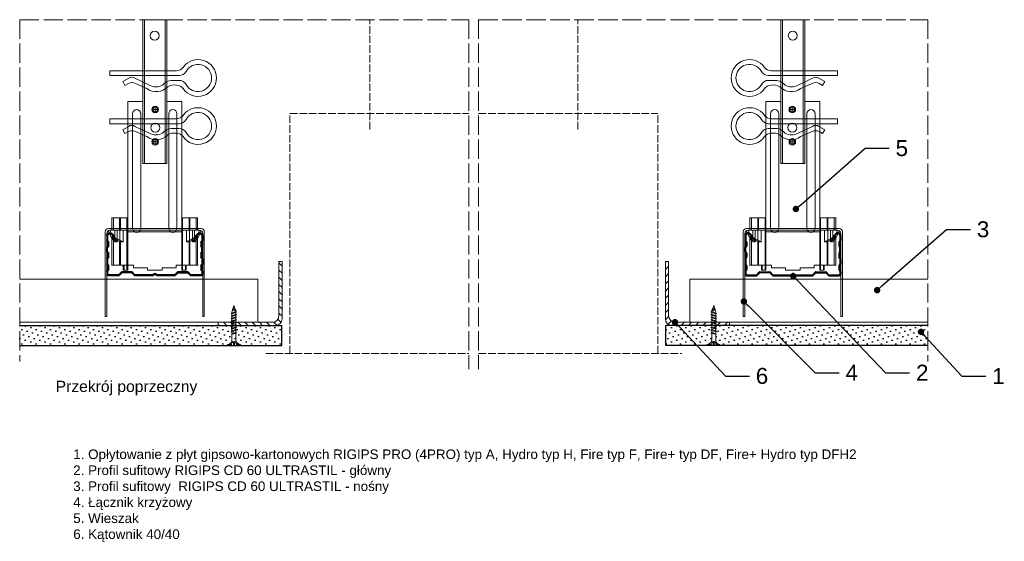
# Model space of a CAD drawing. Header units: millimetres. Extents: x 1098 to 2737, y 945 to 1630.
# Tile 2 of 2: x 2122 to 2737, y 945 to 1271. Entities that reach past the tile are written whole.
import ezdxf
from ezdxf import colors
from ezdxf.entities.mleader import LeaderData, LeaderLine
from ezdxf.math import Vec2, Vec3

# ---------------------------------------------------------------- set-up
doc = ezdxf.new("R2010")
doc.units = ezdxf.units.MM
doc.linetypes.add('ACAD_ISO02W100', pattern=[15, 12, -3])
for name, color, linetype, lineweight in [('_RIGIPS AKCESORIA', 7, 'Continuous', 18), ('_RIGIPS G-K', 7, 'Continuous', 25), ('_RIGIPS PROFIL', 7, 'Continuous', 18), ('KRESKOWANIE', 7, 'Continuous', 9), ('PRZERYWANA', 7, 'ACAD_ISO02W100', 9)]:
    doc.layers.add(name, color=color, linetype=linetype, lineweight=lineweight)
doc.styles.get("Standard").update_dxf_attribs({"font": 'arial.ttf'})

# ---------------------------------------------------------------- blocks, each defined once
blk = doc.blocks.new('TN 25')
at = {"layer": '_RIGIPS AKCESORIA'}
for p, q in [((0, -0.84), (0, 7.16)), ((0, 7.16), (0.46, 7.16)), ((0.46, 7.16), (0.46, 4.78)), ((0.46, 4.78), (0, 4.78)), ((0, 3.5), (1.77, 3.5)), ((0, 2.83), (1.77, 2.83)), ((0.46, 1.64), (0, 1.64)), ((0.46, -0.84), (0.46, 1.64)), ((1.77, 3.5), (1.77, 4.2)), ((1.77, 2.83), (1.77, 2.18)), ((3.02, 4.46), (8.47, 4.46)), ((7.49, 2.01), (3.55, 2.01)), ((7.12, 4.46), (7.12, 3.18)), ((8.03, 2.01), (7.12, 4.46)), ((7.12, 3.18), (7.65, 1.53)), ((7.65, 1.53), (8.03, 2.01)), ((9.41, 2.01), (8.03, 2.01)), ((8.47, 4.46), (8.79, 5)), ((9.61, 1.51), (8.47, 4.46)), ((8.79, 5), (9.93, 2.01)), ((9, 4.46), (10.1, 4.46)), ((9.93, 2.01), (9.61, 1.51)), ((11.04, 2.01), (9.93, 2.01)), ((10.1, 4.46), (10.41, 5)), ((11.23, 1.51), (10.1, 4.46)), ((10.41, 5), (11.56, 2.01)), ((10.62, 4.46), (11.67, 4.46)), ((11.56, 2.01), (11.23, 1.51)), ((12.61, 2.01), (11.56, 2.01)), ((11.67, 4.46), (11.99, 5)), ((12.81, 1.51), (11.67, 4.46)), ((11.99, 5), (13.14, 2.01)), ((12.2, 4.46), (13.21, 4.46)), ((13.14, 2.01), (12.81, 1.51)), ((14.15, 2.01), (13.14, 2.01)), ((13.21, 4.46), (13.52, 5)), ((14.34, 1.51), (13.21, 4.46)), ((13.52, 5), (14.67, 2.01)), ((13.73, 4.46), (14.8, 4.46)), ((14.67, 2.01), (14.34, 1.51)), ((15.74, 2.01), (14.67, 2.01)), ((14.8, 4.46), (15.12, 5)), ((15.94, 1.51), (14.8, 4.46)), ((15.12, 5), (16.26, 2.01)), ((15.33, 4.46), (16.42, 4.46)), ((16.26, 2.01), (15.94, 1.51)), ((17.36, 2.01), (16.26, 2.01)), ((16.42, 4.46), (16.73, 5)), ((17.55, 1.51), (16.42, 4.46)), ((16.73, 5), (17.88, 2.01)), ((16.94, 4.46), (17.99, 4.46)), ((17.88, 2.01), (17.55, 1.51)), ((18.93, 2.01), (17.88, 2.01)), ((17.99, 4.46), (18.31, 5)), ((19.13, 1.51), (17.99, 4.46)), ((18.31, 5), (19.45, 2.01)), ((18.52, 4.46), (19.68, 4.46)), ((19.45, 2.01), (19.13, 1.51)), ((19.45, 2.01), (20.62, 2.01)), ((19.68, 4.46), (20, 5)), ((20.82, 1.51), (19.68, 4.46)), ((20, 5), (21.14, 2.01)), ((20.21, 4.46), (20.7, 4.46)), ((20.7, 4.46), (22.28, 3.98)), ((21.14, 2.01), (20.82, 1.51)), ((21.14, 2.01), (21.81, 2.12)), ((21.85, 1.83), (21.67, 3.28)), ((21.67, 3.28), (22.14, 2.4)), ((22.14, 2.4), (21.85, 1.83)), ((22.7, 2.36), (22.14, 2.4)), ((22.28, 3.98), (22.56, 4.37)), ((22.7, 2.36), (22.28, 3.98)), ((22.56, 4.37), (23.03, 2.71)), ((23.03, 2.71), (22.7, 2.36)), ((22.71, 3.85), (25, 3.24)), ((25, 3.24), (23.03, 2.71)), ((0, -0.84), (0.46, -0.84))]:
    blk.add_line(p, q, dxfattribs=at)
for centre, major_axis, ratio, start_param, end_param in [((3.09, 7.67), (0.17, 3.2), 0.826134, 1.773653, 3.180586), ((-0.04, 0.9), (0, 3.93), 0.848176, -0.720942, -0.151112), ((3.37, -1.57), (0.28, 3.57), 0.832181, 0.035984, 1.430787), ((-2.73, 15.91), (0, 14.76), 0.848176, 3.399396, 3.475072), ((0.59, 4.62), (0, 2.81), 0.848176, 3.475072, 3.862535), ((1.66, 3.18), (0, 0.895), 0.848176, -1.552777, -0.720942), ((1.66, 3.18), (0, 0.895), 0.848176, 3.862535, 4.730408)]:
    blk.add_ellipse(centre, major_axis=major_axis, ratio=ratio, start_param=start_param, end_param=end_param, dxfattribs=at)
blk = doc.blocks.new('CD 60 ULTRASTIL')
h = blk.add_hatch()
h.set_pattern_fill('ANSI31', color=256, scale=0.3, style=0)
h.paths.add_polyline_path([(542.88, 684.5, -0.302776), (543.49, 684.5), (544.54, 683.79, 0.148069), (544.85, 683.7), (555.42, 683.7, 0.198912), (555.81, 683.86), (557.38, 685.44, -0.198912), (557.77, 685.6), (563.59, 685.6, -0.198912), (563.98, 685.44), (565.55, 683.86, 0.198912), (565.94, 683.7), (572.18, 683.7, 0.414214), (573.18, 684.7), (573.18, 686.74, 0.198912), (573.02, 687.12), (572.74, 687.4, -0.198912), (572.58, 687.79), (572.58, 689.87, -0.198912), (572.74, 690.26), (573.02, 690.54, 0.198912), (573.18, 690.93), (573.18, 694.47, 0.198912), (573.02, 694.86), (572.74, 695.14, -0.198912), (572.58, 695.53), (572.58, 697.61, -0.198912), (572.74, 698), (573.02, 698.28, 0.198912), (573.18, 698.67), (573.18, 701.47, 0.198912), (573.02, 701.86), (572.74, 702.14, -0.198912), (572.58, 702.53), (572.58, 704.61, -0.198912), (572.74, 705), (573.02, 705.28, 0.198912), (573.18, 705.67), (573.18, 708.9, 0.666128), (570.12, 710.18), (568.55, 708.63), (568.93, 708.24), (570.5, 709.79, -0.666128), (572.63, 708.9), (572.63, 705.9, -0.198912), (572.47, 705.51), (572.19, 705.23, 0.198912), (572.03, 704.84), (572.03, 702.3, 0.198912), (572.19, 701.91), (572.47, 701.63, -0.198912), (572.63, 701.25), (572.63, 698.9, -0.198912), (572.47, 698.51), (572.19, 698.23, 0.198912), (572.03, 697.84), (572.03, 695.3, 0.198912), (572.19, 694.91), (572.47, 694.63, -0.198912), (572.63, 694.25), (572.63, 691.16, -0.198912), (572.47, 690.77), (572.19, 690.49, 0.198912), (572.03, 690.1), (572.03, 687.56, 0.198912), (572.19, 687.17), (572.47, 686.9, -0.198912), (572.63, 686.51), (572.63, 684.7, -0.414214), (572.18, 684.25), (566.17, 684.25, -0.198912), (565.78, 684.41), (564.2, 685.99, 0.198912), (563.82, 686.15), (557.55, 686.15, 0.198912), (557.16, 685.99), (555.58, 684.41, -0.198912), (555.19, 684.25), (545.01, 684.25, -0.148069), (544.71, 684.34), (543.49, 685.16, 0.302776), (542.88, 685.16), (541.65, 684.34, -0.148069), (541.35, 684.25), (531.17, 684.25, -0.198912), (530.78, 684.41), (529.2, 685.99, 0.198912), (528.82, 686.15), (522.55, 686.15, 0.198912), (522.16, 685.99), (520.58, 684.41, -0.198912), (520.19, 684.25), (514.18, 684.25, -0.414214), (513.73, 684.7), (513.73, 686.51, -0.198912), (513.89, 686.9), (514.17, 687.17, 0.198912), (514.33, 687.56), (514.33, 690.1, 0.198912), (514.17, 690.49), (513.89, 690.77, -0.198912), (513.73, 691.16), (513.73, 694.25, -0.198912), (513.89, 694.63), (514.17, 694.91, 0.198912), (514.33, 695.3), (514.33, 697.84, 0.198912), (514.17, 698.23), (513.89, 698.51, -0.198912), (513.73, 698.9), (513.73, 701.25, -0.198912), (513.89, 701.63), (514.17, 701.91, 0.198912), (514.33, 702.3), (514.33, 704.84, 0.198912), (514.17, 705.23), (513.89, 705.51, -0.198912), (513.73, 705.9), (513.73, 708.9, -0.666128), (515.86, 709.79), (517.43, 708.24), (517.81, 708.63), (516.25, 710.18, 0.666128), (513.18, 708.9), (513.18, 705.67, 0.198912), (513.34, 705.28), (513.62, 705, -0.198912), (513.78, 704.61), (513.78, 702.53, -0.198912), (513.62, 702.14), (513.34, 701.86, 0.198912), (513.18, 701.47), (513.18, 698.67, 0.198912), (513.34, 698.28), (513.62, 698, -0.198912), (513.78, 697.61), (513.78, 695.53, -0.198912), (513.62, 695.14), (513.34, 694.86, 0.198912), (513.18, 694.47), (513.18, 690.93, 0.198912), (513.34, 690.54), (513.62, 690.26, -0.198912), (513.78, 689.87), (513.78, 687.79, -0.198912), (513.62, 687.4), (513.34, 687.12, 0.198912), (513.18, 686.74), (513.18, 684.7, 0.414214), (514.18, 683.7), (520.42, 683.7, 0.198912), (520.81, 683.86), (522.38, 685.44, -0.198912), (522.77, 685.6), (528.59, 685.6, -0.198912), (528.98, 685.44), (530.55, 683.86, 0.198912), (530.94, 683.7), (541.51, 683.7, 0.148069), (541.82, 683.79)])
for p, q in [((513.18, 708.9), (513.18, 705.67)), ((513.73, 708.9), (513.73, 705.9)), ((515.86, 709.79), (517.43, 708.24)), ((516.25, 710.18), (517.81, 708.63)), ((517.43, 708.24), (517.81, 708.63)), ((570.12, 710.18), (568.55, 708.63)), ((568.93, 708.24), (568.55, 708.63)), ((570.5, 709.79), (568.93, 708.24)), ((572.63, 708.9), (572.63, 705.9)), ((573.18, 708.9), (573.18, 705.67)), ((513.34, 705.28), (513.62, 705)), ((513.34, 701.86), (513.62, 702.14)), ((513.78, 704.61), (513.78, 702.53)), ((513.89, 705.51), (514.17, 705.23)), ((514.33, 704.84), (514.33, 702.3)), ((572.03, 704.84), (572.03, 702.3)), ((572.47, 705.51), (572.19, 705.23)), ((572.58, 704.61), (572.58, 702.53)), ((573.02, 705.28), (572.74, 705)), ((573.02, 701.86), (572.74, 702.14)), ((513.18, 698.67), (513.18, 701.47)), ((513.34, 698.28), (513.62, 698)), ((513.73, 698.9), (513.73, 701.25)), ((513.78, 697.61), (513.78, 695.53)), ((513.89, 701.63), (514.17, 701.91)), ((513.89, 698.51), (514.17, 698.23)), ((514.33, 697.84), (514.33, 695.3)), ((572.03, 697.84), (572.03, 695.3)), ((572.47, 701.63), (572.19, 701.91)), ((572.47, 698.51), (572.19, 698.23)), ((572.58, 697.61), (572.58, 695.53)), ((572.63, 698.9), (572.63, 701.25)), ((573.02, 698.28), (572.74, 698)), ((573.18, 698.67), (573.18, 701.47)), ((513.18, 694.47), (513.18, 690.93)), ((513.34, 694.86), (513.62, 695.14)), ((513.34, 690.54), (513.62, 690.26)), ((513.73, 694.25), (513.73, 691.16)), ((513.78, 689.87), (513.78, 687.79)), ((513.89, 694.63), (514.17, 694.91)), ((513.89, 690.77), (514.17, 690.49)), ((514.33, 690.1), (514.33, 687.56)), ((572.03, 690.1), (572.03, 687.56)), ((572.47, 694.63), (572.19, 694.91)), ((572.47, 690.77), (572.19, 690.49)), ((572.58, 689.87), (572.58, 687.79)), ((572.63, 694.25), (572.63, 691.16)), ((573.02, 694.86), (572.74, 695.14)), ((573.02, 690.54), (572.74, 690.26)), ((573.18, 694.47), (573.18, 690.93)), ((513.18, 686.74), (513.18, 684.7)), ((513.34, 687.12), (513.62, 687.4)), ((513.73, 686.51), (513.73, 684.7)), ((513.89, 686.9), (514.17, 687.17)), ((514.18, 684.25), (520.19, 684.25)), ((514.18, 683.7), (520.42, 683.7)), ((520.58, 684.41), (522.16, 685.99)), ((520.81, 683.86), (522.38, 685.44)), ((522.55, 686.15), (528.82, 686.15)), ((528.59, 685.6), (522.77, 685.6)), ((530.55, 683.86), (528.98, 685.44)), ((530.78, 684.41), (529.2, 685.99)), ((530.94, 683.7), (541.51, 683.7)), ((531.17, 684.25), (541.35, 684.25)), ((541.65, 684.34), (542.88, 685.16)), ((541.82, 683.79), (542.88, 684.5)), ((544.71, 684.34), (543.49, 685.16)), ((544.54, 683.79), (543.49, 684.5)), ((544.85, 683.7), (555.42, 683.7)), ((545.01, 684.25), (555.19, 684.25)), ((555.58, 684.41), (557.16, 685.99)), ((555.81, 683.86), (557.38, 685.44)), ((557.55, 686.15), (563.82, 686.15)), ((557.77, 685.6), (563.59, 685.6)), ((565.55, 683.86), (563.98, 685.44)), ((565.78, 684.41), (564.2, 685.99)), ((565.94, 683.7), (572.18, 683.7)), ((566.17, 684.25), (572.18, 684.25)), ((572.47, 686.9), (572.19, 687.17)), ((572.63, 686.51), (572.63, 684.7)), ((573.02, 687.12), (572.74, 687.4)), ((573.18, 686.74), (573.18, 684.7))]:
    blk.add_line(p, q)
for centre, radius, start, end in [((514.98, 708.9), 1.8, 45.32514, 180), ((514.98, 708.9), 1.25, 45.32514, 180), ((571.38, 708.9), 1.8, 360, 134.67486), ((571.38, 708.9), 1.25, 360, 134.67486), ((513.73, 705.67), 0.55, 180, 225), ((513.23, 704.61), 0.55, 0, 45), ((513.23, 702.53), 0.55, 315, 0), ((514.28, 705.9), 0.55, 180, 225), ((513.78, 704.84), 0.55, 0, 45), ((513.78, 702.3), 0.55, 315, 0), ((572.58, 704.84), 0.55, 135, 180), ((572.58, 702.3), 0.55, 180, 225), ((572.08, 705.9), 0.55, 315, 0), ((573.13, 704.61), 0.55, 135, 180), ((573.13, 702.53), 0.55, 180, 225), ((572.63, 705.67), 0.55, 315, 0), ((513.73, 701.47), 0.55, 135, 180), ((513.73, 698.67), 0.55, 180, 225), ((513.23, 697.61), 0.55, 360, 45), ((514.28, 701.25), 0.55, 135, 180), ((514.28, 698.9), 0.55, 180, 225), ((513.78, 697.84), 0.55, 0, 45), ((572.58, 697.84), 0.55, 135, 180), ((572.08, 701.25), 0.55, 0, 45), ((572.08, 698.9), 0.55, 315, 0), ((573.13, 697.61), 0.55, 135, 180), ((572.63, 701.47), 0.55, 0, 45), ((572.63, 698.67), 0.55, 315, 0), ((513.73, 694.47), 0.55, 135, 180), ((513.73, 690.93), 0.55, 180, 225), ((513.23, 695.53), 0.55, 315, 0), ((513.23, 689.87), 0.55, 0, 45), ((514.28, 694.25), 0.55, 135, 180), ((514.28, 691.16), 0.55, 180, 225), ((513.78, 695.3), 0.55, 315, 0), ((513.78, 690.1), 0.55, 360, 45), ((572.58, 695.3), 0.55, 180, 225), ((572.58, 690.1), 0.55, 135, 180), ((572.08, 694.25), 0.55, 0, 45), ((572.08, 691.16), 0.55, 315, 0), ((573.13, 695.53), 0.55, 180, 225), ((573.13, 689.87), 0.55, 135, 180), ((572.63, 694.47), 0.55, 0, 45), ((572.63, 690.93), 0.55, 315, 0), ((513.73, 686.74), 0.55, 135, 180), ((514.18, 684.7), 1, 180, 270), ((513.23, 687.79), 0.55, 315, 0), ((514.28, 686.51), 0.55, 135, 180), ((514.18, 684.7), 0.45, 180, 270), ((513.78, 687.56), 0.55, 315, 360), ((520.19, 684.8), 0.55, 270, 315), ((520.42, 684.25), 0.55, 270, 315), ((522.55, 685.6), 0.55, 90, 135), ((522.77, 685.05), 0.55, 90, 135), ((528.59, 685.05), 0.55, 45, 90), ((528.82, 685.6), 0.55, 45, 90), ((530.94, 684.25), 0.55, 225, 270), ((531.17, 684.8), 0.55, 225, 270), ((541.35, 684.8), 0.55, 270, 303.69007), ((541.51, 684.25), 0.55, 270, 303.69007), ((543.18, 684.7), 0.55, 56.30993, 123.69007), ((543.18, 684.04), 0.55, 56.30993, 123.69007), ((544.85, 684.25), 0.55, 236.30993, 270), ((545.01, 684.8), 0.55, 236.30993, 270), ((555.19, 684.8), 0.55, 270, 315), ((555.42, 684.25), 0.55, 270, 315), ((557.55, 685.6), 0.55, 90, 135), ((557.77, 685.05), 0.55, 90, 135), ((563.59, 685.05), 0.55, 45, 90), ((563.82, 685.6), 0.55, 45, 90), ((565.94, 684.25), 0.55, 225, 270), ((566.17, 684.8), 0.55, 225, 270), ((572.58, 687.56), 0.55, 180, 225), ((572.18, 684.7), 1, 270, 0), ((572.18, 684.7), 1, 270, 360), ((572.18, 684.7), 0.45, 270, 360), ((572.08, 686.51), 0.55, 360, 45), ((573.13, 687.79), 0.55, 180, 225), ((572.63, 686.74), 0.55, 360, 45)]:
    blk.add_arc(centre, radius, start, end)
blk = doc.blocks.new('wieszak noniuszowy widok')
for p, q in [((367.75, 93.63), (382.75, 93.63)), ((367.75, 3.63), (367.75, 93.63)), ((368.75, 3.63), (368.75, 93.63)), ((381.75, 3.63), (381.75, 93.63)), ((382.75, 3.63), (382.75, 93.63)), ((367.75, 42.47), (358.34, 42.47)), ((358.34, -30.29), (358.34, 42.47)), ((372.87, 37.38), (376.99, 37.38)), ((374.93, 39.42), (374.93, 35.32)), ((392.15, 42.47), (382.75, 42.47)), ((392.15, 42.47), (392.15, -30.29)), ((392.15, 42.47), (392.15, -30.29)), ((361.34, -36.95), (361.34, 34.79)), ((361.34, 34.79), (361.34, -36.95)), ((366.47, 34.79), (366.47, -36.95)), ((366.47, -36.95), (366.47, 34.79)), ((384.02, -36.95), (384.02, 34.79)), ((384.02, 34.79), (384.02, -36.95)), ((389.14, 34.79), (389.14, -36.95)), ((389.14, 34.79), (389.14, -36.95)), ((374.93, 19.27), (374.93, 15.17)), ((372.87, 17.23), (376.99, 17.23)), ((367.75, 3.63), (382.75, 3.63)), ((348.22, -30.29), (358.37, -30.29)), ((348.44, -30.29), (348.44, -38.17)), ((349.43, -30.29), (349.43, -38.17)), ((353.28, -30.29), (353.28, -38.17)), ((353.8, -30.29), (353.8, -38.17)), ((357.85, -30.29), (357.85, -63.08)), ((358.37, -30.29), (358.37, -63.08)), ((392.13, -30.29), (392.13, -63.08)), ((392.15, -30.29), (392.15, -60.01)), ((392.15, -30.29), (392.15, -60.01)), ((402.37, -30.29), (392.16, -30.29)), ((392.64, -30.29), (392.64, -63.08)), ((396.7, -30.29), (396.7, -38.17)), ((397.21, -30.29), (397.21, -38.17)), ((401.07, -30.29), (401.07, -38.17)), ((402.06, -30.29), (402.06, -38.17)), ((348.11, -42.32), (348.14, -42.29)), ((348.11, -42.37), (348.11, -42.32)), ((348.12, -42.43), (348.11, -42.37)), ((348.15, -42.51), (348.12, -42.43)), ((348.13, -38.17), (355.47, -38.17)), ((348.14, -42.29), (348.17, -42.28)), ((348.19, -42.61), (348.15, -42.51)), ((348.17, -42.28), (348.23, -42.28)), ((349.22, -42.28), (348.19, -42.28)), ((348.26, -42.72), (348.19, -42.61)), ((348.23, -42.28), (348.31, -42.3)), ((348.34, -42.84), (348.26, -42.72)), ((348.31, -42.3), (348.41, -42.34)), ((348.45, -43), (348.34, -42.84)), ((348.41, -42.34), (348.53, -42.39)), ((348.44, -42.99), (348.44, -60.01)), ((348.58, -43.18), (348.45, -43)), ((349.57, -43.07), (348.5, -43.07)), ((348.53, -42.39), (348.66, -42.46)), ((348.66, -42.46), (348.81, -42.54)), ((348.81, -42.54), (348.96, -42.63)), ((348.96, -42.63), (349.14, -42.73)), ((349.15, -42.29), (349.13, -42.32)), ((349.13, -42.32), (349.13, -42.36)), ((349.13, -42.36), (349.14, -42.41)), ((349.14, -42.41), (349.16, -42.47)), ((349.14, -42.73), (349.38, -42.88)), ((349.18, -42.28), (349.15, -42.29)), ((349.16, -42.47), (349.19, -42.54)), ((349.22, -42.28), (349.18, -42.28)), ((349.19, -42.54), (349.24, -42.62)), ((349.28, -42.28), (349.22, -42.28)), ((349.24, -42.62), (349.3, -42.71)), ((349.34, -42.29), (349.28, -42.28)), ((349.3, -42.71), (349.44, -42.91)), ((349.43, -42.32), (349.34, -42.29)), ((349.38, -42.88), (349.66, -43.05)), ((349.52, -42.35), (349.43, -42.32)), ((349.43, -42.9), (349.43, -60.01)), ((349.44, -42.91), (349.55, -43.05)), ((349.62, -42.4), (349.52, -42.35)), ((349.55, -43.05), (349.68, -43.2)), ((349.74, -42.46), (349.62, -42.4)), ((349.66, -43.05), (349.96, -43.25)), ((350.92, -43.07), (349.68, -43.07)), ((349.88, -42.52), (349.74, -42.46)), ((350.03, -42.6), (349.88, -42.52)), ((350.2, -42.69), (350.03, -42.6)), ((350.38, -42.79), (350.2, -42.69)), ((350.32, -38.17), (350.32, -45.34)), ((350.58, -42.89), (350.38, -42.79)), ((350.78, -43), (350.58, -42.89)), ((351, -43.12), (350.78, -43)), ((351.68, -45.34), (351.68, -38.17)), ((353.44, -45.34), (353.44, -38.17)), ((355.47, -38.17), (355.47, -45.34)), ((395.03, -45.34), (395.03, -38.17)), ((395.03, -38.17), (402.39, -38.17)), ((397.05, -38.17), (397.05, -45.34)), ((398.82, -38.17), (398.82, -45.34)), ((399.71, -43), (399.49, -43.12)), ((399.58, -43.07), (400.82, -43.07)), ((399.92, -42.89), (399.71, -43)), ((400.12, -42.79), (399.92, -42.89)), ((400.3, -42.69), (400.12, -42.79)), ((400.18, -45.34), (400.18, -38.17)), ((400.46, -42.6), (400.3, -42.69)), ((400.62, -42.52), (400.46, -42.6)), ((400.54, -43.25), (400.84, -43.05)), ((400.76, -42.46), (400.62, -42.52)), ((400.88, -42.4), (400.76, -42.46)), ((400.82, -43.2), (400.95, -43.05)), ((400.84, -43.05), (401.12, -42.88)), ((400.98, -42.35), (400.88, -42.4)), ((400.93, -43.07), (402, -43.07)), ((400.95, -43.05), (401.06, -42.91)), ((401.07, -42.32), (400.98, -42.35)), ((401.06, -42.91), (401.2, -42.71)), ((401.15, -42.29), (401.07, -42.32)), ((401.07, -42.9), (401.07, -60.01)), ((401.12, -42.88), (401.36, -42.73)), ((401.22, -42.28), (401.15, -42.29)), ((401.2, -42.71), (401.26, -42.62)), ((401.27, -42.28), (401.22, -42.28)), ((401.26, -42.62), (401.3, -42.54)), ((401.32, -42.28), (401.27, -42.28)), ((401.27, -42.28), (402.31, -42.28)), ((401.3, -42.54), (401.34, -42.47)), ((401.35, -42.29), (401.32, -42.28)), ((401.34, -42.47), (401.36, -42.41)), ((401.36, -42.32), (401.35, -42.29)), ((401.37, -42.36), (401.36, -42.32)), ((401.36, -42.41), (401.37, -42.36)), ((401.36, -42.73), (401.54, -42.63)), ((401.54, -42.63), (401.69, -42.54)), ((401.69, -42.54), (401.84, -42.46)), ((401.84, -42.46), (401.97, -42.39)), ((402.05, -43), (401.92, -43.18)), ((401.97, -42.39), (402.09, -42.34)), ((402.16, -42.84), (402.05, -43)), ((402.06, -42.99), (402.06, -60.01)), ((402.09, -42.34), (402.18, -42.3)), ((402.24, -42.72), (402.16, -42.84)), ((402.18, -42.3), (402.26, -42.28)), ((402.3, -42.61), (402.24, -42.72)), ((402.26, -42.28), (402.33, -42.28)), ((402.35, -42.51), (402.3, -42.61)), ((402.33, -42.28), (402.36, -42.29)), ((402.38, -42.43), (402.35, -42.51)), ((402.36, -42.29), (402.39, -42.32)), ((402.39, -42.37), (402.38, -42.43)), ((402.39, -42.32), (402.39, -42.37)), ((348.72, -43.37), (348.58, -43.18)), ((348.89, -43.59), (348.72, -43.37)), ((349.08, -43.83), (348.89, -43.59)), ((349.28, -44.08), (349.08, -43.83)), ((349.49, -44.34), (349.28, -44.08)), ((349.72, -44.62), (349.49, -44.34)), ((349.68, -43.2), (349.82, -43.37)), ((350.01, -44.98), (349.72, -44.62)), ((349.82, -43.37), (349.98, -43.56)), ((349.96, -43.25), (350.28, -43.46)), ((349.98, -43.56), (350.15, -43.76)), ((350.32, -45.34), (350.01, -44.98)), ((350.15, -43.76), (350.34, -43.96)), ((350.28, -43.46), (350.63, -43.68)), ((351.68, -45.34), (350.32, -45.34)), ((350.34, -43.96), (350.54, -44.17)), ((350.54, -44.17), (350.75, -44.4)), ((350.63, -43.68), (350.99, -43.91)), ((350.75, -44.4), (350.97, -44.63)), ((350.97, -44.63), (351.19, -44.86)), ((350.99, -43.91), (351.36, -44.14)), ((351.23, -43.25), (351, -43.12)), ((351.19, -44.86), (351.43, -45.11)), ((351.48, -43.37), (351.23, -43.25)), ((351.36, -44.14), (351.74, -44.37)), ((351.43, -45.11), (351.68, -45.34)), ((351.99, -43.64), (351.48, -43.37)), ((351.74, -44.37), (352.07, -44.57)), ((352.52, -43.92), (351.99, -43.64)), ((352.07, -44.57), (352.41, -44.78)), ((352.41, -44.78), (352.77, -44.98)), ((353.08, -44.19), (352.52, -43.92)), ((352.77, -44.98), (353.14, -45.18)), ((353.43, -44.35), (353.08, -44.19)), ((353.14, -45.18), (353.28, -45.26)), ((353.28, -45.26), (353.36, -45.3)), ((353.28, -45.26), (353.28, -60.01)), ((353.36, -45.3), (353.44, -45.34)), ((353.8, -44.52), (353.43, -44.35)), ((355.47, -45.34), (353.44, -45.34)), ((354.66, -44.92), (353.8, -44.52)), ((353.8, -44.52), (353.8, -60.01)), ((355.47, -45.34), (354.66, -44.92)), ((395.84, -44.92), (395.03, -45.34)), ((395.03, -45.34), (397.05, -45.34)), ((396.7, -44.52), (395.84, -44.92)), ((397.07, -44.35), (396.7, -44.52)), ((396.7, -44.52), (396.7, -60.01)), ((397.05, -45.34), (397.13, -45.3)), ((397.42, -44.19), (397.07, -44.35)), ((397.13, -45.3), (397.21, -45.26)), ((397.21, -45.26), (397.36, -45.18)), ((397.21, -45.26), (397.21, -60.01)), ((397.36, -45.18), (397.73, -44.98)), ((397.98, -43.92), (397.42, -44.19)), ((397.73, -44.98), (398.09, -44.78)), ((398.51, -43.64), (397.98, -43.92)), ((398.09, -44.78), (398.43, -44.57)), ((398.43, -44.57), (398.76, -44.37)), ((399.02, -43.37), (398.51, -43.64)), ((398.76, -44.37), (399.13, -44.14)), ((398.82, -45.34), (399.07, -45.11)), ((398.82, -45.34), (400.18, -45.34)), ((399.26, -43.25), (399.02, -43.37)), ((399.07, -45.11), (399.3, -44.86)), ((399.13, -44.14), (399.51, -43.91)), ((399.49, -43.12), (399.26, -43.25)), ((399.3, -44.86), (399.53, -44.63)), ((399.51, -43.91), (399.87, -43.68)), ((399.53, -44.63), (399.74, -44.4)), ((399.74, -44.4), (399.96, -44.17)), ((399.87, -43.68), (400.21, -43.46)), ((399.96, -44.17), (400.16, -43.96)), ((400.16, -43.96), (400.35, -43.76)), ((400.49, -44.98), (400.18, -45.34)), ((400.21, -43.46), (400.54, -43.25)), ((400.35, -43.76), (400.52, -43.56)), ((400.78, -44.62), (400.49, -44.98)), ((400.52, -43.56), (400.68, -43.37)), ((400.68, -43.37), (400.82, -43.2)), ((401.01, -44.34), (400.78, -44.62)), ((401.22, -44.08), (401.01, -44.34)), ((401.42, -43.83), (401.22, -44.08)), ((401.61, -43.59), (401.42, -43.83)), ((401.77, -43.37), (401.61, -43.59)), ((401.92, -43.18), (401.77, -43.37)), ((348.11, -60.01), (361.93, -60.01)), ((355.57, -63.08), (355.57, -60.01)), ((356.08, -60.01), (356.08, -63.08)), ((361.93, -60.01), (361.93, -61.55)), ((361.93, -60.01), (361.93, -61.55)), ((370.64, -61.55), (361.93, -61.55)), ((370.64, -61.55), (370.64, -63.08)), ((370.64, -61.55), (370.64, -63.08)), ((388.57, -61.55), (379.86, -61.55)), ((379.86, -61.55), (379.86, -63.08)), ((379.86, -61.55), (379.86, -63.08)), ((388.57, -60.01), (388.57, -61.55)), ((402.39, -60.01), (388.57, -60.01)), ((388.57, -60.01), (388.57, -61.55)), ((394.42, -63.08), (394.42, -60.01)), ((394.93, -60.01), (394.93, -63.08)), ((357.85, -63.08), (355.57, -63.08)), ((356.08, -63.08), (355.57, -63.08)), ((356.08, -63.08), (358.37, -63.08)), ((358.37, -63.08), (357.85, -63.08)), ((379.86, -63.08), (370.64, -63.08)), ((370.64, -63.08), (379.86, -63.08)), ((392.13, -63.08), (394.42, -63.08)), ((392.64, -63.08), (392.13, -63.08)), ((394.93, -63.08), (392.64, -63.08)), ((394.93, -63.08), (394.42, -63.08))]:
    blk.add_line(p, q)
for centre, radius in [((375.25, 83.63), 2.81), ((374.93, 37.38), 2.06), ((374.93, 37.38), 1.46), ((374.93, 26.11), 2.81), ((374.93, 17.23), 2.06), ((374.93, 17.23), 1.46)]:
    blk.add_circle(centre, radius)
for centre, start, end in [((363.91, 34.79), 0, 180), ((386.58, 34.79), 0, 180), ((363.91, -36.95), 180, 0), ((386.58, -36.95), 180, 0)]:
    blk.add_arc(centre, 2.56, start, end)
blk = doc.blocks.new('klamra')
at = {"layer": '_RIGIPS AKCESORIA'}
for p, q in [((6828.19, 2764.92), (6828.19, 2806.53)), ((6831.19, 2764.92), (6831.19, 2808.19)), ((6834.19, 2802.92), (6834.19, 2808.19)), ((6832.87, 2780.55), (6837.19, 2789.57)), ((6839.31, 2788.09), (6836.06, 2780.95)), ((6832.86, 2776.63), (6835, 2772.92)), ((6835, 2772.92), (6837.38, 2774.29)), ((6836.19, 2776.54), (6837.38, 2774.29)), ((6831.19, 2764.92), (6828.19, 2764.92))]:
    blk.add_line(p, q, dxfattribs=at)
for centre, radius, start, end in [((6832.69, 2820.02), 11.5, 305.1527, 234.8473), ((6832.69, 2820.02), 8.5, 298.7822, 241.2178), ((6823.19, 2806.53), 5, 0, 54.8473), ((6826.19, 2808.19), 5, 0, 61.2178), ((6839.19, 2808.19), 5, 118.7822, 180), ((6842.19, 2806.53), 5, 125.1527, 180), ((6843.93, 2805.32), 10.09, 195.26529, 228.13081), ((6845.23, 2805.18), 8.16, 170.44363, 210.28469), ((6829.23, 2793.69), 8.97, 332.63871, 27.36129), ((6831.19, 2793.92), 10, 324.31316, 45.573), ((6835.87, 2778.58), 3.59, 146.84138, 212.97155), ((6840.61, 2778.88), 5, 155.51094, 207.86223)]:
    blk.add_arc(centre, radius, start, end, dxfattribs=at)
blk = doc.blocks.new('Lacznik krzyzowy (widok1)')
at = {"layer": '_RIGIPS AKCESORIA', "extrusion": (0, 0, -1)}
for p, q in [((0, 36.5), (0, 89.5)), ((1, 88.5), (1, 36.5)), ((2, 91.5), (60, 91.5)), ((2.08, 90.11), (3, 90.5)), ((3.61, 86.42), (2.08, 90.11)), ((3, 90.5), (4.53, 86.8)), ((4.53, 86.8), (3.61, 86.42)), ((14, 89.5, 30), (14, 90.5, 30)), ((48, 89.5, 30), (14, 89.5, 30)), ((48, 90.5, 30), (48, 89.5, 30)), ((57.47, 86.8), (59, 90.5)), ((58.39, 86.42), (57.47, 86.8)), ((59.92, 90.11), (58.39, 86.42)), ((59, 90.5), (59.92, 90.11)), ((61, 36.5), (61, 88.5)), ((62, 89.5), (62, 36.5)), ((1, 36.5), (0, 36.5)), ((62, 36.5), (61, 36.5))]:
    blk.add_line(p, q, dxfattribs=at)
at = {"layer": '_RIGIPS AKCESORIA'}
blk.add_line((59, 90.5), (3, 90.5), dxfattribs=at)
at = {"layer": '_RIGIPS AKCESORIA', "extrusion": (0, 0, -1)}
for centre, start, end in [((-2, 89.5), 0, 90), ((-3, 88.5), 0, 90), ((-3, 88.5), 0, 90), ((-59, 88.5), 90, 180), ((-59, 88.5), 90, 180), ((-60, 89.5), 90, 180)]:
    blk.add_arc(centre, 2, start, end, dxfattribs=at)
blk = doc.blocks.new('_Dot')
at = {"color": 0, "linetype": 'ByBlock', "lineweight": -2}
blk.add_line((-0.5, 0), (-1, 0), dxfattribs=at)
at = {"color": 0, "linetype": 'ByBlock', "const_width": 0.5}
blk.add_lwpolyline([(-0.25, 0, 1), (0.25, 0, 1)], format="xyb", close=True, dxfattribs=at)
blk = doc.blocks.new('KATOWNIK 40x40x2')
at = {"layer": 'KRESKOWANIE'}
h = blk.add_hatch(dxfattribs=at)
h.set_pattern_fill('ANSI31', color=256)
h.set_pattern_definition([(45, (-2234.2456, -995.943), (-2.245064, 2.245064), [])])
edge = h.paths.add_edge_path()
edge.add_line((38, -40), (40, -40))
edge.add_line((40, -40), (40, -4))
edge.add_arc((36, -4), 4, 0, 90)
edge.add_line((36, 0), (0, 0))
edge.add_line((0, 0), (0, -2))
edge.add_line((0, -2), (34, -2))
edge.add_arc((34, -6), 4, 0, 90, ccw=False)
edge.add_line((38, -6), (38, -40))
at = {"layer": '_RIGIPS PROFIL'}
for p, q in [((36, 0), (0, 0)), ((0, -2), (0, 0)), ((34, -2), (0, -2)), ((38, -6), (38, -40)), ((40, -4), (40, -40)), ((40, -40), (38, -40))]:
    blk.add_line(p, q, dxfattribs=at)
for centre in [(36, -4), (34, -6)]:
    blk.add_arc(centre, 4, 0, 90, dxfattribs=at)

msp = doc.modelspace()

# ---------------------------------------------------------------- hatches: boundary and pattern name
at = {"layer": '_RIGIPS G-K'}
h = msp.add_hatch(dxfattribs=at)
h.set_pattern_fill('DOTS', color=256, scale=2, angle=225, style=0)
h.set_pattern_definition([(225, (475, -319.3), (1.122532, -3.367596), [0, -3.175])])
h.paths.add_polyline_path([(2285.55, 1067.15), (2285.55, 1079.65), (2121.61, 1079.65), (2121.61, 1067.15)])
h = msp.add_hatch(dxfattribs=at)
h.set_pattern_fill('DOTS', color=256, scale=2, angle=225, style=0)
h.set_pattern_definition([(315, (4335.4067, -319.3), (-1.122532, -3.367596), [0, -3.175])])
h.paths.add_polyline_path([(2525.71, 1079.65), (2525.71, 1067.15), (2689.65, 1067.15), (2689.65, 1079.65)])

# ---------------------------------------------------------------- linework, layer by layer
at = {"layer": '_RIGIPS AKCESORIA', "linetype": 'ACAD_ISO02W100', "lineweight": 9, "ltscale": 0.4}
for p, q in [((2340.55, 1202.15), (2340.55, 1270.94)), ((2470.71, 1202.15), (2470.71, 1270.94)), ((2290.55, 1062.15), (2290.55, 1212.15)), ((2290.55, 1212.15), (2402.63, 1212.15)), ((2408.63, 1212.15), (2520.71, 1212.15)), ((2520.71, 1062.15), (2520.71, 1212.15)), ((2275.55, 1062.15), (2402.63, 1062.15)), ((2408.63, 1062.15), (2535.71, 1062.15))]:
    msp.add_line(p, q, dxfattribs=at)
at = {"layer": '_RIGIPS G-K'}
for p, q in [((2121.61, 1079.65), (2285.55, 1079.65)), ((2285.55, 1067.15), (2285.55, 1079.65)), ((2689.65, 1079.65), (2525.71, 1079.65)), ((2525.71, 1067.15), (2525.71, 1079.65)), ((2121.61, 1067.15), (2285.55, 1067.15)), ((2689.65, 1067.15), (2525.71, 1067.15))]:
    msp.add_line(p, q, dxfattribs=at)
at = {"layer": '_RIGIPS PROFIL'}
for p, q in [((2270.55, 1108.65), (2121.61, 1108.65)), ((2270.55, 1108.65), (2270.55, 1081.65)), ((2540.71, 1108.65), (2689.65, 1108.65)), ((2540.71, 1108.65), (2540.71, 1081.65)), ((2270.55, 1081.65), (2121.61, 1081.65)), ((2540.71, 1081.65), (2689.65, 1081.65))]:
    msp.add_line(p, q, dxfattribs=at)
at = {"layer": 'PRZERYWANA'}
for p, q in [((2121.61, 1270.94), (2121.61, 1057.15)), ((2121.61, 1270.94), (2402.63, 1270.94)), ((2402.63, 1270.94), (2402.63, 1052.15)), ((2408.63, 1270.94), (2689.65, 1270.94)), ((2408.63, 1270.94), (2408.63, 1052.15)), ((2689.65, 1270.94), (2689.65, 1057.15))]:
    msp.add_line(p, q, dxfattribs=at)

# ---------------------------------------------------------------- block references
at = {"color": 253, "rotation": 270}
for p in [(-586.86, 8067.16), (-586.86, 8037.06)]:
    msp.add_blockref('klamra', p, dxfattribs=at)
at = {"color": 253, "xscale": -1, "rotation": 90}
for p in [(5398.13, 8067.16), (5398.13, 8037.06)]:
    msp.add_blockref('klamra', p, dxfattribs=at)
for name, p in [('Lacznik krzyzowy (widok1)', (2175.08, 1048.69)), ('CD 60 ULTRASTIL', (2062, 426.95))]:
    msp.add_blockref(name, p)
at = {"xscale": -1}
for name, p in [('Lacznik krzyzowy (widok1)', (2636.18, 1048.69)), ('CD 60 ULTRASTIL', (2749.26, 426.95))]:
    msp.add_blockref(name, p, dxfattribs=at)
at = {"layer": '_RIGIPS AKCESORIA', "xscale": -1}
msp.add_blockref('wieszak noniuszowy widok', (2581.33, 1177.31), dxfattribs=at)
at = {"layer": '_RIGIPS AKCESORIA'}
msp.add_blockref('wieszak noniuszowy widok', (2229.93, 1177.31), dxfattribs=at)
for name, p, rotation in [('KATOWNIK 40x40x2', (2285.78, 1119.65), 270), ('TN 25', (2258.8, 1067.15), 90)]:
    msp.add_blockref(name, p, dxfattribs=dict(at, rotation=rotation))
at = {"layer": '_RIGIPS AKCESORIA', "xscale": -1}
for name, p, rotation in [('KATOWNIK 40x40x2', (2525.48, 1119.65), 90), ('TN 25', (2552.47, 1067.15), 270)]:
    msp.add_blockref(name, p, dxfattribs=dict(at, rotation=rotation))

# ---------------------------------------------------------------- texts
at = {"layer": '_RIGIPS AKCESORIA', "insert": (2144.12, 1044.98), "char_height": 7, "width": 96.1942, "attachment_point": 1}
msp.add_mtext('Przekrój poprzeczny', dxfattribs=at)
at = {"layer": '_RIGIPS AKCESORIA', "insert": (2155.09, 1002.01), "char_height": 6, "attachment_point": 1}
msp.add_mtext_dynamic_manual_height_columns('1. Opłytowanie z płyt gipsowo-kartonowych RIGIPS PRO (4PRO) typ A, Hydro typ H, Fire typ F, Fire+ typ DF, Fire+ Hydro typ DFH2\\P2. Profil sufitowy RIGIPS CD 60 ULTRASTIL - główny\\P3. Profil sufitowy  RIGIPS CD 60 ULTRASTIL - nośny\\P4. Łącznik krzyżowy\\P5. Wieszak\\P6. Kątownik 40/40', width=558.8001, gutter_width=12.5, heights=[0], dxfattribs=at)

# ---------------------------------------------------------------- leaders
at = {"layer": '_RIGIPS AKCESORIA'}
ml = msp.add_multileader_mtext('Standard', dxfattribs=at)
ml.set_content('5', color=256)
ml.set_leader_properties()
ml.set_arrow_properties(name='DOT')
ml.build(insert=Vec2(0, 0))
ml.multileader.update_dxf_attribs({"dogleg_length": 15})
ctx = ml.context
ctx.base_point, ctx.char_height, ctx.landing_gap_size, ctx.plane_origin = Vec3(2665.48, 1190.5), 10, 4, Vec3(2607.09, 1152.48)
notes = []
notes.append((ctx, [(0, (1, 1, 0), (2650.48, 1190.5), (1, 0), 15, [(0, [(2607.09, 1152.48)], 0, [])])]))
ctx.mtext.insert, ctx.mtext.flow_direction = Vec3(2669.48, 1195.58), 5
ml = msp.add_multileader_mtext('Standard', dxfattribs=at)
ml.set_content('3', color=256)
ml.set_leader_properties()
ml.set_arrow_properties(name='DOT')
ml.build(insert=Vec2(0, 0))
ml.multileader.update_dxf_attribs({"dogleg_length": 15})
ctx = ml.context
ctx.base_point, ctx.char_height, ctx.landing_gap_size, ctx.plane_origin = Vec3(2716.3, 1139.7), 10, 4, Vec3(2657.9, 1101.68)
notes.append((ctx, [(0, (1, 1, 0), (2701.3, 1139.7), (1, 0), 15, [(0, [(2657.9, 1101.68)], 0, [])])]))
ctx.mtext.insert, ctx.mtext.flow_direction = Vec3(2720.3, 1144.79), 5
ml = msp.add_multileader_mtext('Standard', dxfattribs=at)
ml.set_content('2', color=256)
ml.set_leader_properties()
ml.set_arrow_properties(name='DOT')
ml.build(insert=Vec2(0, 0))
ml.multileader.update_dxf_attribs({"dogleg_length": 15})
ctx = ml.context
ctx.base_point, ctx.char_height, ctx.landing_gap_size, ctx.plane_origin = Vec3(2678.25, 1050.06), 10, 4, Vec3(2618.66, 1094.65)
notes.append((ctx, [(0, (1, 1, 0), (2663.25, 1050.06), (1, 0), 15, [(0, [(2605.5, 1110.44)], 0, [])])]))
ctx.mtext.insert, ctx.mtext.flow_direction = Vec3(2682.25, 1055.06), 5
ml = msp.add_multileader_mtext('Standard', dxfattribs=at)
ml.set_content('4', color=256)
ml.set_leader_properties()
ml.set_arrow_properties(name='DOT')
ml.build(insert=Vec2(0, 0))
ml.multileader.update_dxf_attribs({"dogleg_length": 15})
ctx = ml.context
ctx.base_point, ctx.char_height, ctx.landing_gap_size, ctx.plane_origin = Vec3(2634.14, 1050.06), 10, 4, Vec3(2574.55, 1094.65)
notes.append((ctx, [(0, (1, 1, 0), (2619.14, 1050.06), (1, 0), 15, [(0, [(2574.55, 1094.65)], 0, [])])]))
ctx.mtext.insert, ctx.mtext.flow_direction = Vec3(2638.14, 1055.06), 5
ml = msp.add_multileader_mtext('Standard', dxfattribs=at)
ml.set_content('6', color=256)
ml.set_leader_properties()
ml.set_arrow_properties(name='DOT')
ml.build(insert=Vec2(0, 0))
ml.multileader.update_dxf_attribs({"dogleg_length": 15})
ctx = ml.context
ctx.base_point, ctx.char_height, ctx.landing_gap_size, ctx.plane_origin = Vec3(2578.02, 1047.94), 10, 4, Vec3(2518.43, 1092.53)
notes.append((ctx, [(0, (1, 1, 0), (2563.02, 1047.94), (1, 0), 15, [(0, [(2531.48, 1081.65)], 0, [])])]))
ctx.mtext.insert, ctx.mtext.flow_direction = Vec3(2582.02, 1053.03), 5
ml = msp.add_multileader_mtext('Standard', dxfattribs=at)
ml.set_content('1', color=256)
ml.set_leader_properties()
ml.set_arrow_properties(name='DOT')
ml.build(insert=Vec2(0, 0))
ml.multileader.update_dxf_attribs({"dogleg_length": 15})
ctx = ml.context
ctx.base_point, ctx.char_height, ctx.landing_gap_size, ctx.plane_origin = Vec3(2725.89, 1047.94), 10, 4, Vec3(2666.3, 1092.53)
notes.append((ctx, [(0, (1, 1, 0), (2710.89, 1047.94), (1, 0), 15, [(0, [(2685.35, 1075.6)], 0, [])])]))
ctx.mtext.insert, ctx.mtext.flow_direction = Vec3(2729.89, 1052.94), 5
for ctx, leaders in notes:
    for number, flags, end, landing, length, lines in leaders:
        leader = LeaderData()
        leader.index, (leader.has_last_leader_line, leader.has_dogleg_vector, leader.attachment_direction) = number, flags
        leader.last_leader_point, leader.dogleg_vector, leader.dogleg_length = Vec3(end), Vec3(landing), length
        for number, points, colour, breaks in lines:
            line = LeaderLine()
            line.index, line.vertices, line.color, line.breaks = number, Vec3.list(points), colors.encode_raw_color(colour), breaks
            leader.lines.append(line)
        ctx.leaders.append(leader)

doc.saveas('drawing.dxf')
